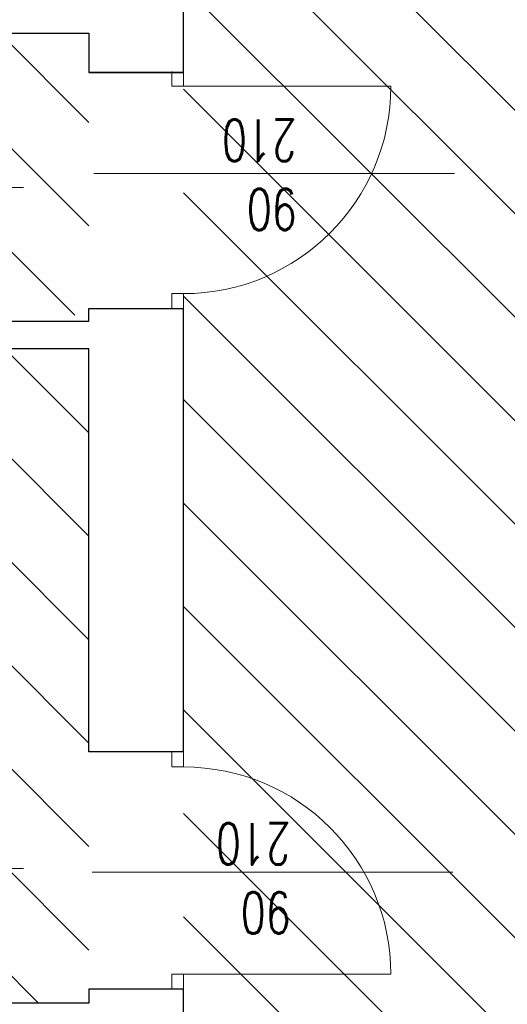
# Model space of a CAD drawing. Header units: millimetres. Extents: x -2948 to 78628, y 64669 to 215420.
# Tile 188 of 256: x 55715 to 55927, y 140170 to 140598. Entities that reach past the tile are written whole.
import ezdxf

# ---------------------------------------------------------------- set-up
doc = ezdxf.new("R2010")
doc.units = ezdxf.units.MM
doc.layers.add('_POMOCNICZE', color=252, linetype='Continuous')
for name, color, linetype, lineweight in [('NOWE SCIANY', 3, 'Continuous', 13), ('POMOC', 1, 'Continuous', 13), ('ŚCIANY', 7, 'Continuous', 30)]:
    doc.layers.add(name, color=color, linetype=linetype, lineweight=lineweight)
doc.styles.add('style2', font='romans.shx', dxfattribs={"width": 0.7})
pattern_1 = [(135, (659746.15, 586523.536), (-22.4506403, -22.4506403), [])]

msp = doc.modelspace()

# ---------------------------------------------------------------- hatches: boundary and pattern name
at = {"layer": '_POMOCNICZE', "lineweight": 13, "true_color": 0x2776bb, "extrusion": (-8.85905e-08, -2.09366e-08, 1)}
h = msp.add_hatch(dxfattribs=at)
h.set_pattern_fill('ANSI31', color=152, scale=10)
h.set_pattern_definition([(135, (24138.385, -24138.12), (-22.4506403, -22.4506403), [])])
h.paths.add_polyline_path([(56654.26, 141084.67), (55786.26, 141084.67), (55786.26, 139319.17), (56654.26, 139318.17)])
at = {"layer": '_POMOCNICZE', "lineweight": 13, "true_color": 0xf26722, "extrusion": (-8.85905e-08, -2.09366e-08, 1)}
h = msp.add_hatch(dxfattribs=at)
h.set_pattern_fill('ANSI31', color=30, scale=10)
h.set_pattern_definition(pattern_1)
h.paths.add_polyline_path([(55745.26, 140591.67), (55595.24, 140591.67), (55595.24, 140466.67), (55745.26, 140469.39)])
h = msp.add_hatch(dxfattribs=at)
h.set_pattern_fill('ANSI31', color=30, scale=10)
h.set_pattern_definition(pattern_1)
h.paths.add_polyline_path([(55745.26, 140454.67), (55595.24, 140454.67), (55595.24, 140170.67), (55745.26, 140170.67)])

# ---------------------------------------------------------------- linework, layer by layer
at = {"layer": 'NOWE SCIANY'}
for p, q in [((55745.26, 140574.67), (55745.26, 140577.4)), ((55781.26, 140568.62), (55781.26, 140575.12)), ((55786.26, 140568.62), (55786.26, 140575.12)), ((55786.26, 140568.62), (55781.26, 140568.62)), ((55903.91, 140530.72), (55747.34, 140530.72)), ((55786.26, 140478.62), (55781.26, 140478.62)), ((55781.26, 140472.12), (55781.26, 140478.62)), ((55786.27, 140472.08), (55786.27, 140478.58)), ((55781.26, 140273.17), (55781.26, 140279.67)), ((55786.26, 140279.67), (55786.26, 140273.17)), ((55786.26, 140273.17), (55781.26, 140273.17)), ((55716.81, 140229.1), (55560.24, 140229.1)), ((55903.22, 140227.51), (55746.65, 140227.51)), ((55786.26, 140183.17), (55781.26, 140183.17)), ((55781.26, 140176.67), (55781.26, 140183.17))]:
    msp.add_line(p, q, dxfattribs=at)
at = {"layer": 'NOWE SCIANY', "ltscale": 2}
for p, q in [((55786.26, 140568.62), (55876.26, 140568.62)), ((55786.26, 140183.17), (55876.26, 140183.17))]:
    msp.add_line(p, q, dxfattribs=at)
msp.add_lwpolyline([(55745.26, 140472.12), (55745.26, 140466.67)], dxfattribs=at)
at = {"layer": 'NOWE SCIANY'}
for points in [[(55786.26, 140472.12), (55745.26, 140472.12)], [(55782.26, 140279.67), (55786.26, 140279.67), (55745.26, 140279.67)], [(55786.26, 140273.17), (55786.26, 140279.67)], [(55786.26, 140069.67), (55786.26, 140183.17)], [(55745.26, 140170.67), (55745.26, 140176.67)], [(55786.26, 140176.67), (55745.26, 140176.67)], [(55745.26, 140170.67), (55745.26, 140174.67)]]:
    msp.add_lwpolyline(points, dxfattribs=at)
at = {"layer": 'NOWE SCIANY', "ltscale": 2}
for centre, start, end in [((55786.26, 140568.62), 270, 0), ((55786.26, 140183.17), 0, 90)]:
    msp.add_arc(centre, 90, start, end, dxfattribs=at)
at = {"layer": 'POMOC'}
msp.add_line((55716.81, 140524.67), (55560.24, 140524.67), dxfattribs=at)
at = {"layer": 'ŚCIANY', "ltscale": 2}
for p, q in [((55786.26, 140574.67), (55745.26, 140574.67)), ((55745.26, 140466.67), (55745.26, 140472.12)), ((55786.26, 140279.67), (55786.26, 140472.12)), ((55745.26, 140279.67), (55745.26, 140454.67)), ((55786.26, 140279.67), (55745.26, 140279.67))]:
    msp.add_line(p, q, dxfattribs=at)
for points in [[(55583.24, 140563.77), (55595.24, 140563.77), (55595.24, 140591.67), (55745.26, 140591.67), (55745.26, 140574.67), (55786.26, 140574.67), (55786.26, 140681.67), (55745.26, 140681.67), (55745.26, 140603.67), (55478.26, 140603.67)], [(55478.26, 140466.67), (55583.24, 140466.67), (55583.24, 140470.75), (55595.24, 140470.75), (55595.24, 140466.67), (55745.26, 140466.67)], [(55745.26, 140472.12), (55786.26, 140472.12)], [(55745.26, 140454.67), (55595.24, 140454.67), (55595.24, 140278.19), (55583.24, 140278.19)], [(55786.26, 140069.67), (55786.26, 140176.67), (55745.26, 140176.67), (55745.26, 140170.67), (55595.24, 140170.67), (55595.24, 140175.19), (55583.24, 140175.19), (55583.24, 140170.67), (55478.26, 140170.67)]]:
    msp.add_lwpolyline(points, dxfattribs=at)

# ---------------------------------------------------------------- texts
at = {"layer": 'NOWE SCIANY', "linetype": 'Continuous', "ltscale": 0.2, "char_height": 18, "width": 280.1371, "attachment_point": 1, "rotation": 179.9915, "style": 'style2'}
for insert in [(55835.38, 140506.18), (55832.76, 140200.81)]:
    msp.add_mtext('90\\P210', dxfattribs=dict(at, insert=insert))

doc.saveas('drawing.dxf')
